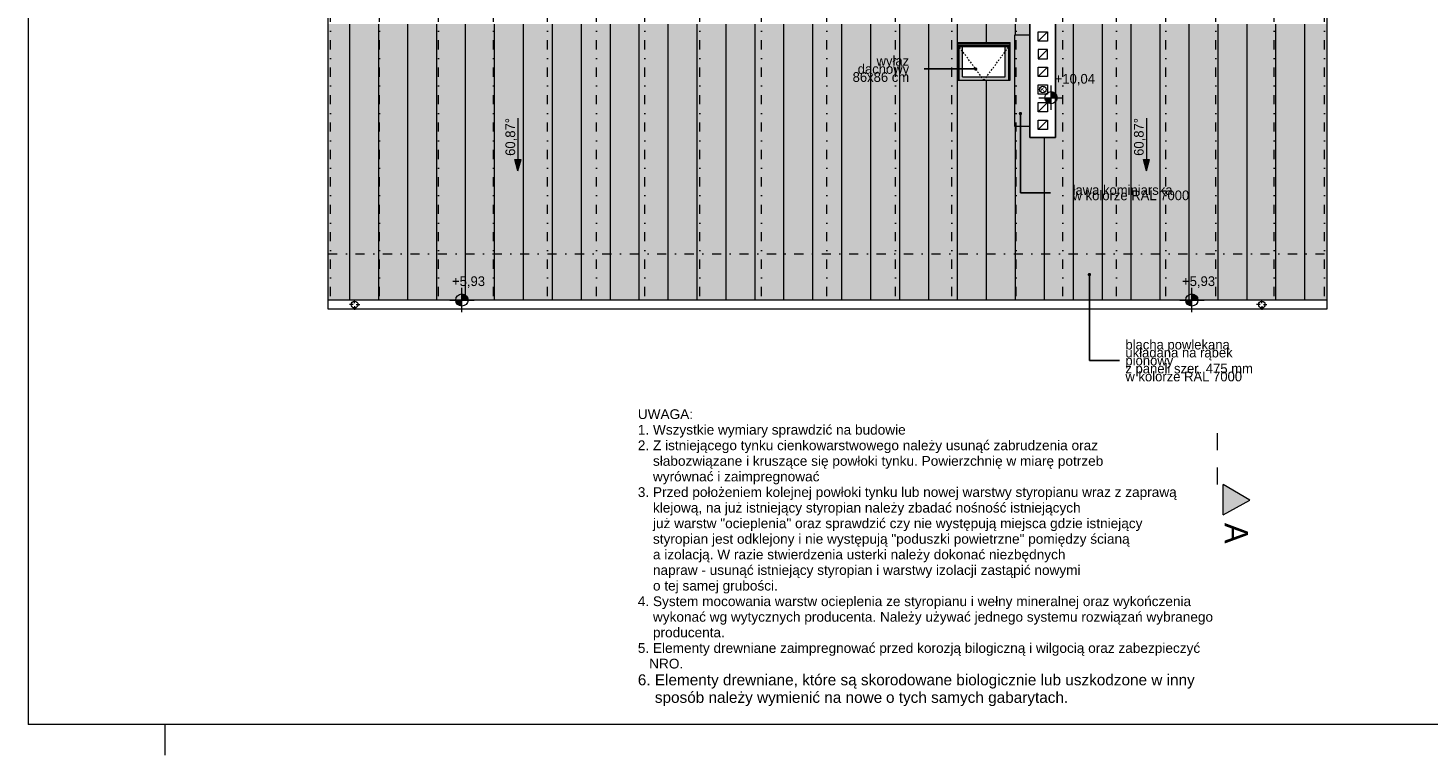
# Model space of a CAD drawing. Extents: x -613240 to -325500, y -25863 to 152403.
# Tile 235 of 254: x -435640 to -412662, y 122953 to 134888. Entities that reach past the tile are written whole.
import ezdxf

# ---------------------------------------------------------------- set-up
doc = ezdxf.new("R2010")
doc.units = 0
doc.header["$MEASUREMENT"] = 0
for name, pattern in [('Dashed', [564.444447, 282.222223, -282.222223]), ('Dot & Dashed', [450, 150, -150, 0, -150]), ('Hidden Line', [50, 25, -25])]:
    doc.linetypes.add(name, pattern=pattern)
for name, color, linetype, lineweight in [('0_Nr_Pióra__21', 7, 'Continuous', 9), ('Arch okna_Nr_Pióra__21', 7, 'Continuous', 9), ('Arch opisy_Nr_Pióra__1', 7, 'Continuous', 25), ('Arch opisy_Nr_Pióra__21', 7, 'Continuous', 9), ('ARCH TABELA_Nr_Pióra__21', 7, 'Continuous', 9), ('Arch wyposazenie_Nr_Pióra__21', 7, 'Continuous', 9), ('INWENT DACH_Nr_Pióra__21', 7, 'Continuous', 9), ('INWENT KONST. DREWNIANA_Nr_Pióra__21', 7, 'Continuous', 9), ('INWENT OPISY_Nr_Pióra__21', 7, 'Continuous', 9), ('INWENT OPISY_Nr_Pióra__41', 7, 'Continuous', 15), ('INWENT RURY SPUSTOWE_Nr_Pióra__21', 7, 'Continuous', 9), ('INWENT RZĘDNE_Nr_Pióra__21', 7, 'Continuous', 9), ('INWENT.ŚCIANY_Nr_Pióra__1', 7, 'Continuous', 25), ('Istniejące kominy_Nr_Pióra__21', 7, 'Continuous', 9)]:
    doc.layers.add(name, color=color, linetype=linetype, lineweight=lineweight)
doc.layers.add('Arch dachowki_Nr_Pióra__81', color=7, linetype='Continuous', lineweight=9, true_color=0x6a6a6a)
doc.layers.add('arch wypelnienia_Nr_Pióra__2', color=7, linetype='Continuous', lineweight=13, true_color=0x7f7f7f)
doc.layers.add('INWENT DACH', color=7, linetype='Continuous')
doc.layers.add('INWENT RZĘDNE', color=7, linetype='Continuous')
doc.styles.add('GENERATED_STYLE_12', font='arial.ttf')
doc.styles.add('GENERATED_STYLE_2', font='txt')
doc.styles.add('GENERATED_STYLE_4', font='txt')
doc.styles.add('GENERATED_STYLE_5', font='txt')
doc.dimstyles.new('GENERATED_STYLE__9', dxfattribs={"dimtxt": 0.18, "dimasz": 109.44, "dimexe": 0.18, "dimexo": 0.0625, "dimgap": 0.09, "dimtad": 0, "dimtih": 1, "dimtoh": 1, "dimdec": 4, "dimzin": 0, "dimdsep": 46, "dimcen": 0.09, "dimadec": 0, "dimazin": 0, "dimtfac": 1, "dimtdec": 4, "dimtmove": 0, "dimatfit": 3, "dimldrblk": 'ARROWHEAD_11', "dimfxl": 0, "dimtolj": 1, "dimtzin": 0, "dimarcsym": 0})

# ---------------------------------------------------------------- blocks, each defined once
blk = doc.blocks.new('Linia_41', base_point=(-417282, 133410))
at = {"layer": 'INWENT DACH_Nr_Pióra__21', "linetype": 'Continuous'}
blk.add_hatch(color=256, dxfattribs=at).paths.add_polyline_path([(-417282, 132542), (-417332, 132729), (-417232, 132729)], flags=0)
for p, q in [((-417282, 133410), (-417282, 132729)), ((-417282, 132542), (-417332, 132729)), ((-417332, 132729), (-417232, 132729)), ((-417282, 132542), (-417232, 132729))]:
    blk.add_line(p, q, dxfattribs=at)
blk = doc.blocks.new('Linia_43', base_point=(-427598, 133410))
at = {"layer": 'INWENT DACH_Nr_Pióra__21', "linetype": 'Continuous'}
blk.add_hatch(color=256, dxfattribs=at).paths.add_polyline_path([(-427598, 132542), (-427648, 132729), (-427548, 132729)], flags=0)
for p, q in [((-427598, 133410), (-427598, 132729)), ((-427598, 132542), (-427648, 132729)), ((-427648, 132729), (-427548, 132729)), ((-427598, 132542), (-427548, 132729))]:
    blk.add_line(p, q, dxfattribs=at)
blk = doc.blocks.new('Koty wysokościowe_42', base_point=(-418850, 133744))
at = {"layer": 'INWENT RZĘDNE_Nr_Pióra__21', "linetype": 'Continuous'}
for points in [[(-418850, 133744), (-418950, 133744), (-418942, 133706), (-418920, 133673), (-418888, 133651), (-418850, 133644)], [(-418850, 133744), (-418750, 133744), (-418757, 133782), (-418779, 133814), (-418811, 133836), (-418850, 133844)]]:
    blk.add_hatch(color=256, dxfattribs=at).paths.add_polyline_path(points, flags=0)
for p, q in [((-419050, 133744), (-418650, 133744)), ((-418850, 133544), (-418850, 133944))]:
    blk.add_line(p, q, dxfattribs=at)
blk.add_circle((-418850, 133744), 100, dxfattribs=at)
at = {"layer": 'INWENT RZĘDNE_Nr_Pióra__21', "insert": (-418789, 133944), "char_height": 160, "attachment_point": 7, "style": 'GENERATED_STYLE_2'}
blk.add_mtext('{+10,04}', dxfattribs=at)
blk = doc.blocks.new('Koty wysokościowe_43', base_point=(-416538, 130422))
at = {"layer": 'INWENT RZĘDNE_Nr_Pióra__21', "linetype": 'Continuous'}
for points in [[(-416538, 130422), (-416438, 130422), (-416445, 130460), (-416467, 130492), (-416499, 130514), (-416538, 130522)], [(-416538, 130422), (-416638, 130422), (-416630, 130383), (-416608, 130351), (-416576, 130329), (-416538, 130322)]]:
    blk.add_hatch(color=256, dxfattribs=at).paths.add_polyline_path(points, flags=0)
for p, q in [((-416538, 130222), (-416538, 130622)), ((-416738, 130422), (-416338, 130422))]:
    blk.add_line(p, q, dxfattribs=at)
blk.add_circle((-416538, 130422), 100, dxfattribs=at)
at = {"layer": 'INWENT RZĘDNE_Nr_Pióra__21', "insert": (-416699, 130622), "char_height": 160, "attachment_point": 7, "style": 'GENERATED_STYLE_2'}
blk.add_mtext('{+5,93}', dxfattribs=at)
blk = doc.blocks.new('Koty wysokościowe_44', base_point=(-428518, 130422))
at = {"layer": 'INWENT RZĘDNE_Nr_Pióra__21', "linetype": 'Continuous'}
for points in [[(-428518, 130422), (-428418, 130422), (-428426, 130460), (-428448, 130492), (-428480, 130514), (-428518, 130522)], [(-428518, 130422), (-428618, 130422), (-428611, 130383), (-428589, 130351), (-428557, 130329), (-428518, 130322)]]:
    blk.add_hatch(color=256, dxfattribs=at).paths.add_polyline_path(points, flags=0)
for p, q in [((-428518, 130222), (-428518, 130622)), ((-428718, 130422), (-428318, 130422))]:
    blk.add_line(p, q, dxfattribs=at)
blk.add_circle((-428518, 130422), 100, dxfattribs=at)
at = {"layer": 'INWENT RZĘDNE_Nr_Pióra__21', "insert": (-428680, 130622), "char_height": 160, "attachment_point": 7, "style": 'GENERATED_STYLE_2'}
blk.add_mtext('{+5,93}', dxfattribs=at)
blk = doc.blocks.new('ARROWHEAD_11')
at = {"color": 0, "linetype": 'Continuous', "lineweight": 0}
blk.add_line((0, 0), (-1, 0), dxfattribs=at)
at = {"color": 0, "linetype": 'Continuous', "lineweight": 0, "const_width": 0.25, "flags": 128}
blk.add_lwpolyline([(-0.125, 0, 1), (0.125, 0, 1)], format="xyb", close=True, dxfattribs=at)

msp = doc.modelspace()

# ---------------------------------------------------------------- hatches: boundary and pattern name
at = {"layer": 'arch wypelnienia_Nr_Pióra__2', "linetype": 'Continuous', "lineweight": 0, "true_color": 0x1f1f1f}
h = msp.add_hatch(color=250, dxfattribs=at)
h.paths.add_polyline_path([(-430714.9, 130421.6), (-414324.9, 130421.6), (-414324.9, 134952.6), (-418774.9, 134952.6), (-418774.9, 133092.6), (-419194.9, 133092.6), (-419194.9, 134952.6), (-430714.9, 134952.6)], flags=0)
h.paths.add_polyline_path([(-420299.9, 134088.4), (-420299.9, 134585.6), (-419599.9, 134585.6), (-419599.9, 134088.4)], flags=0)
at = {"layer": 'INWENT OPISY_Nr_Pióra__21', "linetype": 'Continuous'}
msp.add_hatch(color=256, dxfattribs=at).paths.add_polyline_path([(-415588.7, 127137.4), (-416024.9, 126893.1), (-416024.9, 127393.1)], flags=0)

# ---------------------------------------------------------------- linework, layer by layer
at = {"layer": 'Arch dachowki_Nr_Pióra__81', "linetype": 'Continuous'}
for p, q in [((-430357.4, 130421.6), (-430357.4, 134952.6)), ((-429882.4, 130421.6), (-429882.4, 134952.6)), ((-429407.4, 130421.6), (-429407.4, 134952.6)), ((-428932.4, 130421.6), (-428932.4, 134952.6)), ((-428457.4, 130421.6), (-428457.4, 134952.6)), ((-427982.4, 130421.6), (-427982.4, 134952.6)), ((-427507.4, 130421.6), (-427507.4, 134952.6)), ((-427032.4, 130421.6), (-427032.4, 134952.6)), ((-426557.4, 130421.6), (-426557.4, 134952.6)), ((-426082.4, 130421.6), (-426082.4, 134952.6)), ((-425607.4, 130421.6), (-425607.4, 134952.6)), ((-425132.4, 130421.6), (-425132.4, 134952.6)), ((-424657.4, 130421.6), (-424657.4, 134952.6)), ((-424182.4, 130421.6), (-424182.4, 134952.6)), ((-423707.4, 130421.6), (-423707.4, 134952.6)), ((-423232.4, 130421.6), (-423232.4, 134952.6)), ((-422757.4, 130421.6), (-422757.4, 134952.6)), ((-422282.4, 130421.6), (-422282.4, 134952.6)), ((-421807.4, 130421.6), (-421807.4, 134952.6)), ((-421332.4, 130421.6), (-421332.4, 134952.6)), ((-420857.4, 130421.6), (-420857.4, 134952.6)), ((-420382.4, 130421.6), (-420382.4, 134952.6)), ((-419907.4, 134648), (-419907.4, 134952.6)), ((-419432.4, 134772.6), (-419432.4, 134952.6)), ((-418482.4, 130421.6), (-418482.4, 134952.6)), ((-418007.4, 130421.6), (-418007.4, 134952.6)), ((-417532.4, 130421.6), (-417532.4, 134952.6)), ((-417057.4, 130421.6), (-417057.4, 134952.6)), ((-416582.4, 130421.6), (-416582.4, 134952.6)), ((-416107.4, 130421.6), (-416107.4, 134952.6)), ((-415632.4, 130421.6), (-415632.4, 134952.6)), ((-415157.4, 130421.6), (-415157.4, 134952.6)), ((-414682.4, 130421.6), (-414682.4, 134952.6)), ((-419907.4, 130421.6), (-419907.4, 134028.4)), ((-419432.4, 130421.6), (-419432.4, 133272.6)), ((-418957.4, 130421.6), (-418957.4, 133092.6))]:
    msp.add_line(p, q, dxfattribs=at)
at = {"layer": 'Arch okna_Nr_Pióra__21', "linetype": 'Continuous'}
for p, q in [((-420379.9, 134028.4), (-420379.9, 134648)), ((-420379.9, 134648), (-419519.9, 134648)), ((-420379.9, 134625), (-419519.9, 134625)), ((-420379.9, 134599.1), (-419519.9, 134599.1)), ((-420359.9, 134028.4), (-420359.9, 134599.1)), ((-420359.9, 134585.6), (-419539.9, 134585.6)), ((-420299.9, 134088.4), (-420299.9, 134585.6)), ((-419599.9, 134088.4), (-419599.9, 134585.6)), ((-419539.9, 134028.4), (-419539.9, 134599.1)), ((-419519.9, 134028.4), (-419519.9, 134648)), ((-420379.9, 134028.4), (-419519.9, 134028.4)), ((-420299.9, 134088.4), (-419599.9, 134088.4))]:
    msp.add_line(p, q, dxfattribs=at)
at = {"layer": 'Arch okna_Nr_Pióra__21', "linetype": 'Hidden Line'}
for q in [(-420359.9, 134585.6), (-419539.9, 134585.6)]:
    msp.add_line((-419949.9, 134028.4), q, dxfattribs=at)
at = {"layer": 'ARCH TABELA_Nr_Pióra__21', "linetype": 'Continuous'}
for p, q in [((-435639.9, 151902.6), (-435639.9, 123452.6)), ((-394889.9, 123452.6), (-435639.9, 123452.6)), ((-433389.9, 122952.6), (-433389.9, 123452.6)), ((-433389.9, 122952.6), (-433389.9, 123452.6))]:
    msp.add_line(p, q, dxfattribs=at)
at = {"layer": 'Arch wyposazenie_Nr_Pióra__21', "linetype": 'Continuous'}
for p, q in [((-419444.9, 134772.6), (-419194.9, 134772.6)), ((-419444.9, 133272.6), (-419444.9, 134772.6)), ((-419194.9, 134772.6), (-419194.9, 133272.6)), ((-419194.9, 133272.6), (-419444.9, 133272.6))]:
    msp.add_line(p, q, dxfattribs=at)
at = {"layer": 'INWENT DACH_Nr_Pióra__21', "linetype": 'Continuous'}
for p, q in [((-430714.9, 130421.6), (-430714.9, 135052.6)), ((-414324.9, 135052.6), (-414324.9, 130421.6)), ((-414324.9, 130421.6), (-430714.9, 130421.6)), ((-430304.9, 130346.6), (-430364.9, 130346.6)), ((-430279.9, 130371.6), (-430279.9, 130431.6)), ((-430279.9, 130321.6), (-430279.9, 130261.6)), ((-430254.9, 130346.6), (-430194.9, 130346.6)), ((-415414.9, 130346.6), (-415474.9, 130346.6)), ((-415389.9, 130371.6), (-415389.9, 130431.6)), ((-415389.9, 130321.6), (-415389.9, 130261.6)), ((-415364.9, 130346.6), (-415304.9, 130346.6))]:
    msp.add_line(p, q, dxfattribs=at)
for centre in [(-430279.9, 130346.6), (-415389.9, 130346.6)]:
    msp.add_circle(centre, 55, dxfattribs=at)
at = {"layer": 'INWENT KONST. DREWNIANA_Nr_Pióra__21', "linetype": 'Dot & Dashed'}
for p, q in [((-430677.4, 130485.7), (-430677.4, 140852.6)), ((-429872.4, 130485.7), (-429872.4, 140852.6)), ((-428902.4, 130485.7), (-428902.4, 140852.6)), ((-427997.4, 130485.7), (-427997.4, 140852.6)), ((-427112.4, 130485.7), (-427112.4, 140852.6)), ((-426307.4, 130485.7), (-426307.4, 140852.6)), ((-425517.4, 130485.7), (-425517.4, 140852.6)), ((-424612.4, 130485.7), (-424612.4, 140852.6)), ((-423602.4, 130485.7), (-423602.4, 140852.6)), ((-422527.4, 130485.7), (-422527.4, 140852.6)), ((-421402.4, 130485.7), (-421402.4, 140852.6)), ((-420477.4, 130485.7), (-420477.4, 140852.6)), ((-419422.4, 130485.7), (-419422.4, 140852.6)), ((-418657.4, 130485.7), (-418657.4, 140852.6)), ((-417772.4, 130485.7), (-417772.4, 140852.6)), ((-416967.4, 130485.7), (-416967.4, 140852.6)), ((-416142.4, 130485.7), (-416142.4, 140852.6)), ((-415187.4, 130485.7), (-415187.4, 140852.6)), ((-414362.4, 130485.7), (-414362.4, 140852.6)), ((-430714.9, 131182.6), (-414324.9, 131182.6))]:
    msp.add_line(p, q, dxfattribs=at)
at = {"layer": 'INWENT OPISY_Nr_Pióra__41', "linetype": 'Dashed'}
msp.add_line((-416124.9, 128237.4), (-416124.9, 127137.4), dxfattribs=at)
at = {"layer": 'INWENT OPISY_Nr_Pióra__41', "linetype": 'Continuous'}
for p, q in [((-416024.9, 126893.1), (-416024.9, 127393.1)), ((-415588.7, 127137.4), (-416024.9, 127393.1)), ((-416024.9, 126893.1), (-415588.7, 127137.4))]:
    msp.add_line(p, q, dxfattribs=at)
at = {"layer": 'INWENT RURY SPUSTOWE_Nr_Pióra__21', "linetype": 'Continuous'}
for p, q in [((-430714.9, 130271.6), (-430714.9, 130421.6)), ((-414324.9, 130421.6), (-414324.9, 130271.6)), ((-414324.9, 130271.6), (-430714.9, 130271.6))]:
    msp.add_line(p, q, dxfattribs=at)
msp.add_circle((-418984.9, 133877.6), 55, dxfattribs=at)
at = {"layer": 'INWENT.ŚCIANY_Nr_Pióra__1', "linetype": 'Continuous'}
for p, q in [((-419194.9, 134952.6), (-419194.9, 133092.6)), ((-418774.9, 134952.6), (-418774.9, 133092.6)), ((-419194.9, 133092.6), (-418774.9, 133092.6))]:
    msp.add_line(p, q, dxfattribs=at)
at = {"layer": 'Istniejące kominy_Nr_Pióra__21', "linetype": 'Continuous'}
for p, q in [((-419059.9, 134672.6), (-419059.9, 134822.6)), ((-419059.9, 134822.6), (-418909.9, 134822.6)), ((-419059.9, 134672.6), (-418909.9, 134822.6)), ((-418909.9, 134672.6), (-419059.9, 134672.6)), ((-418909.9, 134822.6), (-418909.9, 134672.6)), ((-418909.9, 134532.6), (-419059.9, 134532.6)), ((-419059.9, 134532.6), (-419059.9, 134382.6)), ((-419059.9, 134382.6), (-418909.9, 134532.6)), ((-418909.9, 134382.6), (-418909.9, 134532.6)), ((-419059.9, 134382.6), (-418909.9, 134382.6)), ((-419059.9, 134092.6), (-419059.9, 134242.6)), ((-419059.9, 134242.6), (-418909.9, 134242.6)), ((-419059.9, 134092.6), (-418909.9, 134242.6)), ((-418909.9, 134242.6), (-418909.9, 134092.6)), ((-418909.9, 134092.6), (-419059.9, 134092.6)), ((-419059.9, 133802.6), (-419059.9, 133952.6)), ((-419059.9, 133952.6), (-418909.9, 133952.6)), ((-418909.9, 133802.6), (-419059.9, 133802.6)), ((-418909.9, 133952.6), (-418909.9, 133802.6)), ((-419059.9, 133512.6), (-419059.9, 133662.6)), ((-419059.9, 133662.6), (-418909.9, 133662.6)), ((-419059.9, 133512.6), (-418909.9, 133662.6)), ((-418909.9, 133512.6), (-419059.9, 133512.6)), ((-418909.9, 133662.6), (-418909.9, 133512.6)), ((-419059.9, 133222.6), (-419059.9, 133372.6)), ((-419059.9, 133372.6), (-418909.9, 133372.6)), ((-419059.9, 133222.6), (-418909.9, 133372.6)), ((-418909.9, 133372.6), (-418909.9, 133222.6)), ((-418909.9, 133222.6), (-419059.9, 133222.6))]:
    msp.add_line(p, q, dxfattribs=at)

# ---------------------------------------------------------------- block references
at = {"layer": 'INWENT DACH', "linetype": 'Continuous'}
for name, p in [('Linia_43', (-427597.9, 133409.7)), ('Linia_41', (-417281.9, 133409.7))]:
    msp.add_blockref(name, p, dxfattribs=at)
at = {"layer": 'INWENT RZĘDNE'}
for name, p in [('Koty wysokościowe_42', (-418849.8, 133743.8)), ('Koty wysokościowe_44', (-428518.4, 130421.6)), ('Koty wysokościowe_43', (-416537.7, 130421.6))]:
    msp.add_blockref(name, p, dxfattribs=at)

# ---------------------------------------------------------------- texts
at = {"layer": '0_Nr_Pióra__21', "linetype": 'Continuous', "char_height": 160, "attachment_point": 9, "rotation": 90, "style": 'GENERATED_STYLE_2'}
for insert in [(-427614.6, 133409.7), (-417298.5, 133409.7)]:
    msp.add_mtext('{60,87°}', dxfattribs=dict(at, insert=insert))
at = {"layer": 'Arch opisy_Nr_Pióra__1', "linetype": 'Continuous', "insert": (-418984.9, 133828.4), "char_height": 100, "attachment_point": 8, "style": 'GENERATED_STYLE_5'}
msp.add_mtext('{K}', dxfattribs=at)
at = {"layer": 'Arch opisy_Nr_Pióra__21', "linetype": 'Continuous', "char_height": 160}
for s, insert, width, attachment_point, line_spacing_factor, style in [('{wyłaz dachowy 86x86 cm}', (-421178.1, 134214.5), 1392.707, 6, 0.498268, 'GENERATED_STYLE_4'), ('{ława kominiarska\\Pw kolorze RAL 7000}', (-418496, 132182.9), 2027.404, 4, 0.328109, 'GENERATED_STYLE_4'), ('{blacha powlekana \\Pukładana na rąbek pionowy\\Pz paneli szer. 475 mm\\Pw kolorze RAL 7000}', (-417628.7, 129427.5), 2319.927, 4, 0.490806, 'GENERATED_STYLE_4'), ('{UWAGA:\\P1. Wszystkie wymiary sprawdzić na budowie\\P2. Z istniejącego tynku cienkowarstwowego należy usunąć zabrudzenia oraz \\P    słabozwiązane i kruszące się powłoki tynku. Powierzchnię w miarę potrzeb \\P    wyrównać i zaimpregnować\\P3. Przed położeniem kolejnej powłoki tynku lub nowej warstwy styropianu wraz z zaprawą \\P    klejową, na już istniejący styropian należy zbadać nośność istniejących\\P    już warstw "ocieplenia" oraz sprawdzić czy nie występują miejsca gdzie istniejący \\P    styropian jest odklejony i nie występują "poduszki powietrzne" pomiędzy ścianą \\P    a izolacją. W razie stwierdzenia usterki należy dokonać niezbędnych \\P    napraw - usunąć istniejący styropian i warstwy izolacji zastąpić nowymi \\P    o tej samej grubości.\\P4. System mocowania warstw ocieplenia ze styropianu i wełny mineralnej oraz wykończenia \\P    wykonać wg wytycznych producenta. Należy używać jednego systemu rozwiązań wybranego \\P    producenta.\\P5. Elementy drewniane zaimpregnować przed korozją bilogiczną i wilgocią oraz zabezpieczyć \\P   NRO. \\P\\H1.125000x;6. Elementy drewniane, które są skorodowane biologicznie lub uszkodzone w inny \\P    sposób należy wymienić na nowe\\H0.888889x; \\H1.125000x;o tych samych gabarytach.}', (-425631.2, 123754.8), 9506.251, 7, 0.959672, 'GENERATED_STYLE_12')]:
    msp.add_mtext(s, dxfattribs=dict(at, insert=insert, width=width, attachment_point=attachment_point, line_spacing_factor=line_spacing_factor, style=style))
at = {"layer": 'INWENT OPISY_Nr_Pióra__21', "linetype": 'Continuous', "insert": (-415617.9, 126593.1), "char_height": 380, "attachment_point": 2, "rotation": 270, "style": 'GENERATED_STYLE_5'}
msp.add_mtext('{A}', dxfattribs=at)

# ---------------------------------------------------------------- leaders
at = {"layer": 'Arch opisy_Nr_Pióra__21', "linetype": 'Continuous', "annotation_type": 0, "has_hookline": 1, "hookline_direction": 1}
for points, text_width in [([(-420087.3, 134215), (-420932.8, 134215)], 1211.4), ([(-419351.2, 133483.3), (-419351.2, 132183.4), (-418857.9, 132183.4)], 1729.5), ([(-418220.2, 130839), (-418220.2, 129428), (-417727, 129428)], 2285.7)]:
    msp.add_leader(points, dimstyle='GENERATED_STYLE__9', dxfattribs=dict(at, text_width=text_width))

doc.saveas('drawing.dxf')
